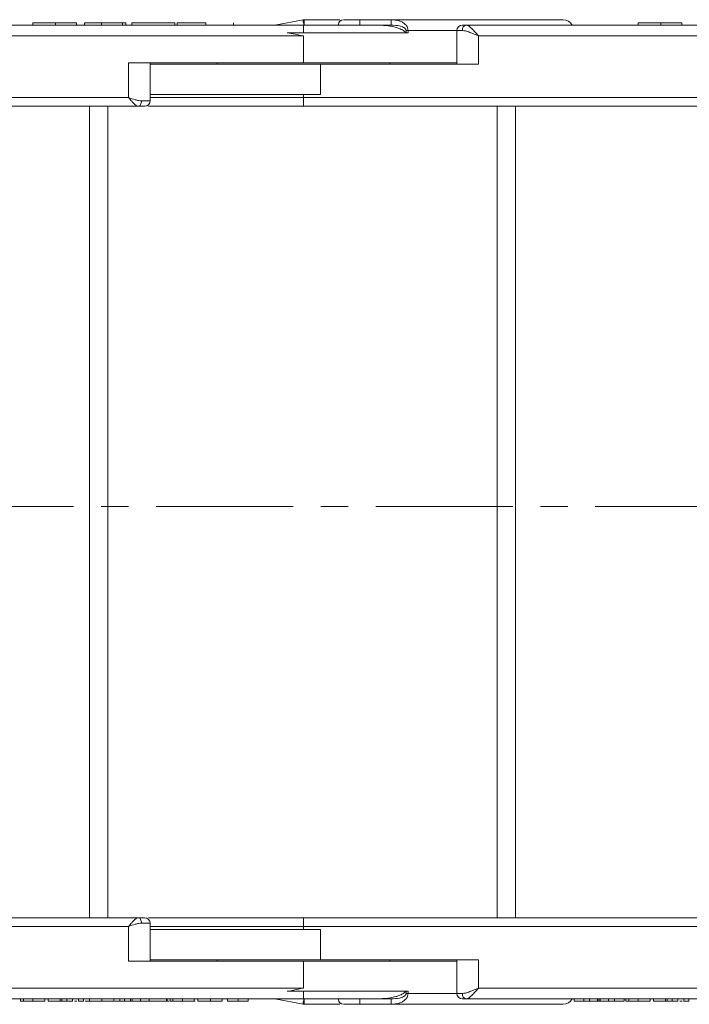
# Model space of a CAD drawing. Header units: millimetres. Extents: x 8853 to 11418, y 45 to 1005.
# Tile 177 of 256: x 11095 to 11157, y 263 to 354. Entities that reach past the tile are written whole.
import ezdxf

# ---------------------------------------------------------------- set-up
doc = ezdxf.new("R2010")
doc.units = ezdxf.units.MM
doc.linetypes.add('CENTERX2', pattern=[20.32, 12.7, -2.54, 2.54, -2.54])

msp = doc.modelspace()

# ---------------------------------------------------------------- linework, layer by layer
at = {"color": 7, "linetype": 'Continuous', "lineweight": 15}
for p, q in [((11121.176, 354.163), (11118.555, 353.671)), ((11126.439, 353.671), (11126.439, 354.171)), ((11129.334, 354.171), (11126.439, 354.171)), ((11129.334, 354.171), (11129.334, 353.671)), ((11121.222, 353.671), (11080.29, 353.671)), ((11096.192, 353.671), (11096.192, 353.871)), ((11098.278, 353.671), (11098.278, 353.871)), ((11100.218, 353.671), (11100.218, 353.871)), ((11100.967, 353.871), (11100.967, 353.671)), ((11102.525, 353.871), (11100.967, 353.871)), ((11102.525, 353.671), (11102.525, 353.871)), ((11104.473, 353.871), (11102.525, 353.871)), ((11104.473, 353.671), (11104.473, 353.871)), ((11104.798, 353.871), (11104.473, 353.871)), ((11104.798, 353.671), (11104.798, 353.871)), ((11105.352, 353.871), (11105.352, 353.671)), ((11109.313, 353.871), (11105.352, 353.871)), ((11109.313, 353.671), (11109.313, 353.871)), ((11109.543, 353.671), (11109.543, 353.871)), ((11112.193, 353.871), (11112.193, 353.671)), ((11114.737, 353.671), (11114.737, 353.871)), ((11121.222, 352.971), (11121.222, 353.671)), ((11127.777, 353.671), (11129.334, 353.671)), ((11130.712, 353.171), (11130.712, 352.971)), ((11130.712, 353.171), (11130.905, 353.171)), ((11130.905, 353.171), (11130.905, 352.971)), ((11135.408, 353.171), (11130.905, 353.171)), ((11135.408, 353.171), (11135.408, 350.071)), ((11135.917, 353.171), (11135.408, 353.171)), ((11177.222, 353.671), (11136.29, 353.671)), ((11152.192, 353.671), (11152.192, 353.871)), ((11154.278, 353.671), (11154.278, 353.871)), ((11156.218, 353.671), (11156.218, 353.871)), ((11081.408, 352.671), (11121.222, 352.671)), ((11130.905, 352.971), (11119.705, 352.971)), ((11121.222, 352.671), (11121.222, 350.171)), ((11137.408, 350.071), (11137.408, 352.671)), ((11137.408, 352.671), (11177.222, 352.671)), ((11105.037, 350.171), (11121.222, 350.171)), ((11105.037, 350.171), (11105.037, 346.971)), ((11107.037, 346.671), (11107.037, 350.171)), ((11122.784, 350.071), (11107.037, 350.071)), ((11113.222, 350.171), (11113.222, 350.071)), ((11121.222, 350.171), (11135.408, 350.171)), ((11122.784, 347.271), (11122.784, 350.071)), ((11122.784, 350.071), (11137.408, 350.071)), ((11129.222, 350.071), (11129.222, 350.171)), ((11105.037, 346.971), (11065.222, 346.971)), ((11107.037, 347.271), (11122.784, 347.271)), ((11121.222, 346.971), (11107.037, 346.971)), ((11121.222, 346.971), (11121.222, 347.271)), ((11161.037, 346.971), (11121.222, 346.971)), ((11121.222, 346.171), (11121.222, 346.971)), ((11105.937, 346.171), (11065.222, 346.171)), ((11101.425, 346.171), (11101.425, 271.171)), ((11103.125, 271.171), (11103.125, 346.171)), ((11107.037, 346.671), (11106.237, 346.671)), ((11161.937, 346.171), (11121.222, 346.171)), ((11139.125, 346.171), (11139.125, 271.171)), ((11140.825, 271.171), (11140.825, 346.171)), ((11065.222, 271.171), (11105.937, 271.171)), ((11065.222, 270.371), (11105.037, 270.371)), ((11105.037, 270.371), (11105.037, 267.171)), ((11107.037, 270.671), (11106.237, 270.671)), ((11107.037, 267.171), (11107.037, 270.671)), ((11107.037, 270.371), (11121.222, 270.371)), ((11121.222, 271.171), (11121.222, 270.371)), ((11121.222, 271.171), (11161.937, 271.171)), ((11121.222, 270.371), (11161.037, 270.371)), ((11121.222, 270.071), (11121.222, 270.371)), ((11122.784, 270.071), (11107.037, 270.071)), ((11122.784, 267.271), (11122.784, 270.071)), ((11121.222, 267.171), (11105.037, 267.171)), ((11107.037, 267.271), (11122.784, 267.271)), ((11113.222, 267.271), (11113.222, 267.171)), ((11121.222, 267.171), (11121.222, 264.671)), ((11135.408, 267.171), (11121.222, 267.171)), ((11137.408, 267.271), (11122.784, 267.271)), ((11129.222, 267.171), (11129.222, 267.271)), ((11135.408, 267.271), (11135.408, 264.171)), ((11137.408, 264.671), (11137.408, 267.271)), ((11121.222, 264.671), (11081.408, 264.671)), ((11119.705, 264.371), (11130.905, 264.371)), ((11121.222, 264.371), (11121.222, 263.671)), ((11130.712, 264.371), (11130.712, 264.171)), ((11130.905, 264.171), (11130.712, 264.171)), ((11130.905, 264.371), (11130.905, 264.171)), ((11130.905, 264.171), (11135.408, 264.171)), ((11135.408, 264.171), (11135.917, 264.171)), ((11177.222, 264.671), (11137.408, 264.671)), ((11080.29, 263.671), (11121.222, 263.671)), ((11095.041, 263.671), (11095.041, 263.471)), ((11095.308, 263.671), (11095.308, 263.471)), ((11096.197, 263.471), (11096.197, 263.671)), ((11097.284, 263.671), (11097.284, 263.471)), ((11097.615, 263.671), (11097.615, 263.471)), ((11098.717, 263.671), (11098.717, 263.471)), ((11098.872, 263.671), (11098.872, 263.471)), ((11098.872, 263.471), (11099.32, 263.471)), ((11099.32, 263.671), (11099.32, 263.471)), ((11099.32, 263.471), (11099.859, 263.471)), ((11099.859, 263.671), (11099.859, 263.471)), ((11100.023, 263.471), (11100.239, 263.471)), ((11100.414, 263.471), (11100.414, 263.671)), ((11100.414, 263.471), (11100.863, 263.471)), ((11100.863, 263.671), (11100.863, 263.471)), ((11101.419, 263.671), (11101.419, 263.471)), ((11102.573, 263.471), (11102.573, 263.671)), ((11103.662, 263.671), (11103.662, 263.471)), ((11103.735, 263.471), (11104.218, 263.471)), ((11104.218, 263.471), (11104.218, 263.671)), ((11104.218, 263.471), (11104.667, 263.471)), ((11104.667, 263.671), (11104.667, 263.471)), ((11104.667, 263.471), (11105.192, 263.471)), ((11105.222, 263.671), (11105.222, 263.471)), ((11105.222, 263.471), (11105.383, 263.471)), ((11105.383, 263.671), (11105.383, 263.471)), ((11106.128, 263.671), (11106.128, 263.471)), ((11106.95, 263.671), (11106.95, 263.471)), ((11108.543, 263.671), (11108.543, 263.471)), ((11108.599, 263.671), (11108.599, 263.471)), ((11108.599, 263.471), (11108.808, 263.471)), ((11108.874, 263.671), (11108.874, 263.471)), ((11109.142, 263.671), (11109.142, 263.471)), ((11110.03, 263.471), (11110.03, 263.671)), ((11111.117, 263.671), (11111.117, 263.471)), ((11111.117, 263.471), (11111.215, 263.471)), ((11111.449, 263.671), (11111.449, 263.471)), ((11112.603, 263.471), (11112.603, 263.671)), ((11113.692, 263.671), (11113.692, 263.471)), ((11114.203, 263.671), (11114.203, 263.471)), ((11115.166, 263.471), (11115.166, 263.671)), ((11116.088, 263.671), (11116.088, 263.471)), ((11118.555, 263.671), (11121.176, 263.18)), ((11126.439, 263.171), (11126.439, 263.671)), ((11126.439, 263.171), (11129.334, 263.171)), ((11129.334, 263.671), (11127.777, 263.671)), ((11129.334, 263.671), (11129.334, 263.171)), ((11136.29, 263.671), (11177.222, 263.671)), ((11146.267, 263.671), (11146.267, 263.471)), ((11146.267, 263.471), (11147.149, 263.471)), ((11147.149, 263.671), (11147.149, 263.471)), ((11147.149, 263.471), (11147.692, 263.471)), ((11147.692, 263.671), (11147.692, 263.471)), ((11147.692, 263.471), (11148.423, 263.471)), ((11148.423, 263.671), (11148.423, 263.471)), ((11148.533, 263.671), (11148.533, 263.471)), ((11148.666, 263.671), (11148.666, 263.471)), ((11148.666, 263.471), (11149.423, 263.471)), ((11149.423, 263.471), (11149.423, 263.671)), ((11149.423, 263.471), (11150.007, 263.471)), ((11150.007, 263.671), (11150.007, 263.471)), ((11150.007, 263.471), (11150.889, 263.471)), ((11150.889, 263.671), (11150.889, 263.471)), ((11151.041, 263.671), (11151.041, 263.471)), ((11151.308, 263.671), (11151.308, 263.471)), ((11152.197, 263.471), (11152.197, 263.671)), ((11153.284, 263.671), (11153.284, 263.471)), ((11153.615, 263.671), (11153.615, 263.471)), ((11154.717, 263.671), (11154.717, 263.471)), ((11154.872, 263.671), (11154.872, 263.471)), ((11154.872, 263.471), (11155.32, 263.471)), ((11155.32, 263.671), (11155.32, 263.471)), ((11155.32, 263.471), (11155.859, 263.471)), ((11155.859, 263.671), (11155.859, 263.471)), ((11156.023, 263.471), (11156.239, 263.471)), ((11156.414, 263.471), (11156.414, 263.671)), ((11156.414, 263.471), (11156.863, 263.471)), ((11156.863, 263.671), (11156.863, 263.471))]:
    msp.add_line(p, q, dxfattribs=at)
at = {"color": 1, "linetype": 'CENTERX2', "lineweight": 13}
msp.add_line((11242.199, 309.171), (10571.259, 309.171), dxfattribs=at)
at = {"color": 7, "linetype": 'Continuous', "lineweight": 15, "flags": 128}
for points in [[(11105.937, 346.171), (11105.995, 346.181), (11106.051, 346.209), (11106.103, 346.256), (11106.149, 346.318), (11106.186, 346.393), (11106.214, 346.48), (11106.231, 346.574), (11106.237, 346.671)], [(11105.937, 271.171), (11105.995, 271.162), (11106.051, 271.133), (11106.103, 271.087), (11106.149, 271.025), (11106.186, 270.949), (11106.214, 270.863), (11106.231, 270.769), (11106.237, 270.671)]]:
    msp.add_lwpolyline(points, dxfattribs=at)
at = {"color": 7, "linetype": 'Continuous', "lineweight": 15}
for centre, radius, start, end in [((11121.269, 353.671), 0.5, 90, 100.61966), ((11101.095, 353.796), 20.177, 359.64505, 1.06495), ((11124.939, 353.671), 0.5, 90, 180), ((11145.222, 353.171), 1, 30, 90), ((11135.908, 353.171), 0.5, 90, 180), ((11136.364, 353.227), 0.451, 99.5202, 187.08135), ((11106.537, 346.671), 0.5, 270, 0), ((11106.537, 270.671), 0.5, 0, 90), ((11135.908, 264.171), 0.5, 180, 270), ((11136.364, 264.116), 0.451, 172.91865, 260.4798), ((11121.269, 263.671), 0.5, 259.38034, 270), ((11101.095, 263.546), 20.177, 358.93505, 0.35495), ((11124.939, 263.671), 0.5, 180, 270), ((11145.222, 264.171), 1, 270, 330)]:
    msp.add_arc(centre, radius, start, end, dxfattribs=at)
for points, knots in [([(11121.272, 353.671), (11121.264, 353.712), (11121.25, 353.788), (11121.227, 353.909), (11121.207, 354.01), (11121.193, 354.085), (11121.181, 354.146), (11121.178, 354.156), (11121.176, 354.163)], [0, 0, 0, 0, 0.158364, 0.294648, 0.500171, 0.631321, 0.75836, 1, 1, 1, 1]), ([(11124.589, 354.171), (11124.4, 354.171), (11123.393, 354.171), (11122.221, 354.171), (11121.269, 354.171)], [0, 0, 0, 0, 0.187553, 1, 1, 1, 1]), ([(11126.439, 354.171), (11126.251, 354.171), (11125.959, 354.171), (11125.61, 354.171), (11125.371, 354.171), (11125.177, 354.171), (11124.991, 354.171), (11124.959, 354.171), (11124.939, 354.171)], [0, 0, 0, 0, 0.239443, 0.369607, 0.5, 0.630164, 0.760557, 1, 1, 1, 1]), ([(11129.334, 354.171), (11129.502, 354.162), (11129.839, 354.145), (11130.249, 354.008), (11130.541, 353.832), (11130.732, 353.653), (11130.875, 353.432), (11130.895, 353.256), (11130.905, 353.171)], [0, 0, 0, 0, 0.250219, 0.498674, 0.632025, 0.748832, 0.880189, 1, 1, 1, 1]), ([(11145.222, 354.171), (11145.172, 354.171), (11145.07, 354.171), (11144.232, 354.171), (11142.863, 354.171), (11140.933, 354.171), (11138.519, 354.171), (11135.709, 354.171), (11132.641, 354.171), (11130.423, 354.171), (11129.334, 354.171)], [0, 0, 0, 0, 0.119843, 0.244, 0.371208, 0.5, 0.628792, 0.756, 0.880157, 1, 1, 1, 1]), ([(11098.278, 353.871), (11098.145, 353.871), (11097.743, 353.871), (11097.164, 353.871), (11096.662, 353.871), (11096.34, 353.871), (11096.224, 353.871), (11096.198, 353.871), (11096.192, 353.871)], [0, 0, 0, 0, 0.128183, 0.387536, 0.549691, 0.711944, 0.938522, 1, 1, 1, 1]), ([(11100.218, 353.871), (11100.216, 353.871), (11100.21, 353.871), (11100.16, 353.871), (11099.928, 353.871), (11099.562, 353.871), (11099.013, 353.871), (11098.555, 353.871), (11098.278, 353.871)], [0, 0, 0, 0, 0.11362, 0.335894, 0.475067, 0.614217, 0.767404, 1, 1, 1, 1]), ([(11112.193, 353.871), (11112.06, 353.871), (11111.573, 353.871), (11110.845, 353.871), (11110.175, 353.871), (11109.758, 353.871), (11109.566, 353.871), (11109.55, 353.871), (11109.543, 353.871)], [0, 0, 0, 0, 0.095574, 0.349117, 0.516447, 0.683176, 0.865288, 1, 1, 1, 1]), ([(11130.691, 352.971), (11130.644, 353.019), (11130.549, 353.117), (11130.295, 353.273), (11129.931, 353.421), (11129.345, 353.565), (11128.622, 353.656), (11128.06, 353.666), (11127.777, 353.671)], [0, 0, 0, 0, 0.065491, 0.133589, 0.289109, 0.448973, 0.722973, 1, 1, 1, 1]), ([(11129.334, 353.671), (11129.593, 353.66), (11129.982, 353.643), (11130.419, 353.502), (11130.614, 353.373), (11130.686, 353.279), (11130.708, 353.217), (11130.711, 353.186), (11130.712, 353.171)], [0, 0, 0, 0, 0.497178, 0.747712, 0.873459, 0.94103, 0.970982, 1, 1, 1, 1]), ([(11137.408, 352.671), (11137.138, 352.788), (11136.72, 352.968), (11136.221, 353.14), (11136.012, 353.161), (11135.917, 353.171)], [0, 0, 0, 0, 0.498405, 0.772925, 1, 1, 1, 1]), ([(11136.29, 353.671), (11136.357, 353.654), (11136.501, 353.619), (11136.78, 353.369), (11137.09, 353.039), (11137.301, 352.794), (11137.408, 352.671)], [0, 0, 0, 0, 0.2343588, 0.4982155, 0.7484812, 1, 1, 1, 1]), ([(11154.278, 353.871), (11154.145, 353.871), (11153.743, 353.871), (11153.164, 353.871), (11152.662, 353.871), (11152.34, 353.871), (11152.224, 353.871), (11152.198, 353.871), (11152.192, 353.871)], [0, 0, 0, 0, 0.128183, 0.387536, 0.549691, 0.711944, 0.938522, 1, 1, 1, 1]), ([(11156.218, 353.871), (11156.216, 353.871), (11156.21, 353.871), (11156.16, 353.871), (11155.928, 353.871), (11155.562, 353.871), (11155.013, 353.871), (11154.555, 353.871), (11154.278, 353.871)], [0, 0, 0, 0, 0.11362, 0.335894, 0.475067, 0.614217, 0.767404, 1, 1, 1, 1]), ([(11121.222, 352.671), (11121.212, 352.673), (11120.706, 352.774), (11120.201, 352.874), (11119.705, 352.971)], [0, 0, 0, 0, 0.020442, 1, 1, 1, 1]), ([(11105.037, 346.971), (11105.246, 346.902), (11105.561, 346.797), (11105.961, 346.691), (11106.145, 346.678), (11106.237, 346.671)], [0, 0, 0, 0, 0.499561, 0.749316, 1, 1, 1, 1]), ([(11105.937, 346.171), (11105.879, 346.184), (11105.755, 346.212), (11105.544, 346.398), (11105.299, 346.656), (11105.134, 346.855), (11105.037, 346.971)], [0, 0, 0, 0, 0.234585, 0.49913, 0.707189, 1, 1, 1, 1]), ([(11105.937, 346.171), (11106.025, 346.171), (11106.202, 346.171), (11106.388, 346.171), (11106.514, 346.171), (11106.529, 346.171), (11106.537, 346.171)], [0, 0, 0, 0, 0.250098, 0.500005, 0.750098, 1, 1, 1, 1]), ([(11121.222, 346.171), (11119.747, 346.171), (11116.708, 346.171), (11112.974, 346.171), (11110.082, 346.171), (11108.221, 346.171), (11107.244, 346.171), (11106.887, 346.171)], [0, 0, 0, 0, 0.287049, 0.591292, 0.749924, 0.90859, 1, 1, 1, 1]), ([(11105.037, 270.371), (11105.134, 270.488), (11105.299, 270.687), (11105.544, 270.945), (11105.755, 271.131), (11105.879, 271.158), (11105.937, 271.171)], [0, 0, 0, 0, 0.2927896, 0.5008698, 0.7654034, 1, 1, 1, 1]), ([(11105.037, 270.371), (11105.246, 270.441), (11105.561, 270.546), (11105.961, 270.651), (11106.145, 270.665), (11106.237, 270.671)], [0, 0, 0, 0, 0.499561, 0.749316, 1, 1, 1, 1]), ([(11106.537, 271.171), (11106.529, 271.171), (11106.514, 271.171), (11106.388, 271.171), (11106.202, 271.171), (11106.025, 271.171), (11105.937, 271.171)], [0, 0, 0, 0, 0.250098, 0.500005, 0.750098, 1, 1, 1, 1]), ([(11106.887, 271.171), (11107.244, 271.171), (11108.221, 271.171), (11110.082, 271.171), (11112.974, 271.171), (11116.708, 271.171), (11119.747, 271.171), (11121.222, 271.171)], [0, 0, 0, 0, 0.0914101, 0.2500422, 0.4087084, 0.7129513, 1, 1, 1, 1]), ([(11121.222, 264.671), (11121.212, 264.669), (11120.911, 264.609), (11120.405, 264.508), (11119.91, 264.411), (11119.705, 264.371)], [0, 0, 0, 0, 0.02044, 0.595757, 1, 1, 1, 1]), ([(11127.777, 263.671), (11128.11, 263.678), (11128.782, 263.693), (11129.547, 263.813), (11130.058, 263.972), (11130.307, 264.08), (11130.527, 264.207), (11130.636, 264.316), (11130.691, 264.371)], [0, 0, 0, 0, 0.3267332, 0.6580016, 0.7533566, 0.8496275, 0.9236027, 1, 1, 1, 1]), ([(11130.905, 264.171), (11130.895, 264.087), (11130.875, 263.91), (11130.732, 263.69), (11130.541, 263.511), (11130.249, 263.334), (11129.839, 263.198), (11129.502, 263.18), (11129.334, 263.171)], [0, 0, 0, 0, 0.119802, 0.251168, 0.367952, 0.501326, 0.749781, 1, 1, 1, 1]), ([(11130.712, 264.171), (11130.711, 264.156), (11130.708, 264.126), (11130.686, 264.063), (11130.614, 263.969), (11130.419, 263.841), (11129.982, 263.7), (11129.593, 263.683), (11129.334, 263.671)], [0, 0, 0, 0, 0.02892, 0.058841, 0.126521, 0.252272, 0.502811, 1, 1, 1, 1]), ([(11135.917, 264.171), (11136.012, 264.181), (11136.221, 264.203), (11136.72, 264.374), (11137.138, 264.555), (11137.408, 264.671)], [0, 0, 0, 0, 0.2270668, 0.5015953, 1, 1, 1, 1]), ([(11137.408, 264.671), (11137.301, 264.549), (11137.09, 264.304), (11136.78, 263.974), (11136.501, 263.724), (11136.357, 263.688), (11136.29, 263.671)], [0, 0, 0, 0, 0.251519, 0.501784, 0.765632, 1, 1, 1, 1]), ([(11095.308, 263.471), (11095.27, 263.471), (11095.192, 263.471), (11095.11, 263.471), (11095.059, 263.471), (11095.043, 263.471), (11095.041, 263.471), (11095.041, 263.471)], [0, 0, 0, 0, 0.228036, 0.461347, 0.689746, 0.923403, 1, 1, 1, 1]), ([(11096.197, 263.471), (11096.13, 263.471), (11095.995, 263.471), (11095.797, 263.471), (11095.61, 263.471), (11095.471, 263.471), (11095.373, 263.471), (11095.33, 263.471), (11095.308, 263.471)], [0, 0, 0, 0, 0.195914, 0.39631, 0.592972, 0.797743, 0.898464, 1, 1, 1, 1]), ([(11096.197, 263.471), (11096.332, 263.471), (11096.578, 263.471), (11096.898, 263.471), (11097.125, 263.471), (11097.248, 263.471), (11097.274, 263.471), (11097.284, 263.471)], [0, 0, 0, 0, 0.2483792, 0.4510276, 0.6537324, 0.857674, 1, 1, 1, 1]), ([(11097.615, 263.471), (11097.699, 263.471), (11097.952, 263.471), (11098.251, 263.471), (11098.536, 263.471), (11098.656, 263.471), (11098.717, 263.471)], [0, 0, 0, 0, 0.165203, 0.496137, 0.746721, 1, 1, 1, 1]), ([(11098.717, 263.471), (11098.734, 263.471), (11098.768, 263.471), (11098.803, 263.471), (11098.828, 263.471), (11098.847, 263.471), (11098.861, 263.471), (11098.868, 263.471), (11098.872, 263.471)], [0, 0, 0, 0, 0.2071281, 0.4145788, 0.5606565, 0.706858, 0.8533975, 1, 1, 1, 1]), ([(11101.038, 263.471), (11101.14, 263.471), (11101.4, 263.471), (11101.555, 263.471), (11101.574, 263.471), (11101.582, 263.471)], [0, 0, 0, 0, 0.271792, 0.69037, 1, 1, 1, 1]), ([(11101.419, 263.471), (11101.432, 263.471), (11101.458, 263.471), (11101.685, 263.471), (11101.986, 263.471), (11102.296, 263.471), (11102.497, 263.471), (11102.573, 263.471)], [0, 0, 0, 0, 0.228572, 0.459007, 0.660095, 0.870765, 1, 1, 1, 1]), ([(11102.573, 263.471), (11102.709, 263.471), (11102.96, 263.471), (11103.283, 263.471), (11103.515, 263.471), (11103.63, 263.471), (11103.654, 263.471), (11103.662, 263.471)], [0, 0, 0, 0, 0.249595, 0.46063, 0.671469, 0.886859, 1, 1, 1, 1]), ([(11105.383, 263.471), (11105.446, 263.471), (11105.572, 263.471), (11105.726, 263.471), (11105.849, 263.471), (11105.944, 263.471), (11106.037, 263.471), (11106.098, 263.471), (11106.128, 263.471)], [0, 0, 0, 0, 0.237022, 0.475091, 0.605871, 0.736859, 0.868386, 1, 1, 1, 1]), ([(11106.128, 263.471), (11106.189, 263.471), (11106.312, 263.471), (11106.477, 263.471), (11106.616, 263.471), (11106.726, 263.471), (11106.838, 263.471), (11106.912, 263.471), (11106.95, 263.471)], [0, 0, 0, 0, 0.236029, 0.474761, 0.60501, 0.7357, 0.867655, 1, 1, 1, 1]), ([(11106.95, 263.471), (11107.084, 263.471), (11107.386, 263.471), (11107.825, 263.471), (11108.194, 263.471), (11108.483, 263.471), (11108.52, 263.471), (11108.543, 263.471)], [0, 0, 0, 0, 0.150098, 0.337156, 0.525352, 0.708308, 1, 1, 1, 1]), ([(11109.142, 263.471), (11109.103, 263.471), (11109.025, 263.471), (11108.944, 263.471), (11108.893, 263.471), (11108.876, 263.471), (11108.874, 263.471), (11108.874, 263.471)], [0, 0, 0, 0, 0.228036, 0.461347, 0.689746, 0.923403, 1, 1, 1, 1]), ([(11110.03, 263.471), (11109.963, 263.471), (11109.828, 263.471), (11109.63, 263.471), (11109.443, 263.471), (11109.304, 263.471), (11109.207, 263.471), (11109.163, 263.471), (11109.142, 263.471)], [0, 0, 0, 0, 0.195914, 0.39631, 0.592972, 0.797743, 0.898464, 1, 1, 1, 1]), ([(11110.03, 263.471), (11110.166, 263.471), (11110.412, 263.471), (11110.731, 263.471), (11110.958, 263.471), (11111.081, 263.471), (11111.107, 263.471), (11111.117, 263.471)], [0, 0, 0, 0, 0.2483792, 0.4510276, 0.6537324, 0.857674, 1, 1, 1, 1]), ([(11111.449, 263.471), (11111.462, 263.471), (11111.488, 263.471), (11111.715, 263.471), (11112.016, 263.471), (11112.326, 263.471), (11112.527, 263.471), (11112.603, 263.471)], [0, 0, 0, 0, 0.228572, 0.459007, 0.660095, 0.870765, 1, 1, 1, 1]), ([(11112.603, 263.471), (11112.739, 263.471), (11112.99, 263.471), (11113.313, 263.471), (11113.545, 263.471), (11113.66, 263.471), (11113.684, 263.471), (11113.692, 263.471)], [0, 0, 0, 0, 0.249595, 0.46063, 0.671469, 0.886859, 1, 1, 1, 1]), ([(11114.203, 263.471), (11114.206, 263.471), (11114.213, 263.471), (11114.315, 263.471), (11114.52, 263.471), (11114.773, 263.471), (11114.999, 263.471), (11115.141, 263.471), (11115.166, 263.471)], [0, 0, 0, 0, 0.230985, 0.464973, 0.609952, 0.754605, 0.955682, 1, 1, 1, 1]), ([(11115.166, 263.471), (11115.302, 263.471), (11115.524, 263.471), (11115.797, 263.471), (11115.976, 263.471), (11116.079, 263.471), (11116.085, 263.471), (11116.088, 263.471)], [0, 0, 0, 0, 0.257051, 0.4188059, 0.5813296, 0.7801411, 1, 1, 1, 1]), ([(11121.176, 263.18), (11121.178, 263.186), (11121.181, 263.197), (11121.193, 263.258), (11121.207, 263.333), (11121.227, 263.433), (11121.25, 263.555), (11121.264, 263.631), (11121.272, 263.671)], [0, 0, 0, 0, 0.24166, 0.368694, 0.499829, 0.705384, 0.84166, 1, 1, 1, 1]), ([(11121.269, 263.171), (11122.221, 263.171), (11123.393, 263.171), (11124.4, 263.171), (11124.589, 263.171)], [0, 0, 0, 0, 0.812447, 1, 1, 1, 1]), ([(11124.939, 263.171), (11124.959, 263.171), (11124.991, 263.171), (11125.177, 263.171), (11125.371, 263.171), (11125.61, 263.171), (11125.959, 263.171), (11126.251, 263.171), (11126.439, 263.171)], [0, 0, 0, 0, 0.239443, 0.369607, 0.5, 0.630164, 0.760557, 1, 1, 1, 1]), ([(11129.334, 263.171), (11130.423, 263.171), (11132.641, 263.171), (11135.709, 263.171), (11138.519, 263.171), (11140.933, 263.171), (11142.863, 263.171), (11144.232, 263.171), (11145.07, 263.171), (11145.172, 263.171), (11145.222, 263.171)], [0, 0, 0, 0, 0.119843, 0.244, 0.371208, 0.5, 0.628792, 0.756, 0.880157, 1, 1, 1, 1]), ([(11148.423, 263.471), (11148.432, 263.471), (11148.451, 263.471), (11148.478, 263.471), (11148.501, 263.471), (11148.52, 263.471), (11148.529, 263.471), (11148.533, 263.471)], [0, 0, 0, 0, 0.249998, 0.499996, 0.75, 0.874999, 1, 1, 1, 1]), ([(11148.533, 263.471), (11148.542, 263.471), (11148.56, 263.471), (11148.592, 263.471), (11148.627, 263.471), (11148.653, 263.471), (11148.666, 263.471)], [0, 0, 0, 0, 0.209513, 0.419031, 0.709515, 1, 1, 1, 1]), ([(11151.308, 263.471), (11151.27, 263.471), (11151.192, 263.471), (11151.11, 263.471), (11151.059, 263.471), (11151.043, 263.471), (11151.041, 263.471), (11151.041, 263.471)], [0, 0, 0, 0, 0.228036, 0.461347, 0.689746, 0.923403, 1, 1, 1, 1]), ([(11152.197, 263.471), (11152.13, 263.471), (11151.995, 263.471), (11151.797, 263.471), (11151.61, 263.471), (11151.471, 263.471), (11151.373, 263.471), (11151.33, 263.471), (11151.308, 263.471)], [0, 0, 0, 0, 0.195914, 0.39631, 0.592972, 0.797743, 0.898464, 1, 1, 1, 1]), ([(11152.197, 263.471), (11152.332, 263.471), (11152.578, 263.471), (11152.898, 263.471), (11153.125, 263.471), (11153.248, 263.471), (11153.274, 263.471), (11153.284, 263.471)], [0, 0, 0, 0, 0.2483792, 0.4510276, 0.6537324, 0.857674, 1, 1, 1, 1]), ([(11153.615, 263.471), (11153.699, 263.471), (11153.952, 263.471), (11154.251, 263.471), (11154.536, 263.471), (11154.656, 263.471), (11154.717, 263.471)], [0, 0, 0, 0, 0.165203, 0.496137, 0.746721, 1, 1, 1, 1]), ([(11154.717, 263.471), (11154.734, 263.471), (11154.768, 263.471), (11154.803, 263.471), (11154.828, 263.471), (11154.847, 263.471), (11154.861, 263.471), (11154.868, 263.471), (11154.872, 263.471)], [0, 0, 0, 0, 0.2071281, 0.4145788, 0.5606565, 0.706858, 0.8533975, 1, 1, 1, 1])]:
    msp.add_open_spline(points, degree=3, knots=knots, dxfattribs=at)
for points in [[(11121.222, 353.671), (11122.33, 353.671), (11124.547, 353.671), (11126.7, 353.671), (11127.777, 353.671)], [(11135.908, 353.671), (11135.925, 353.671), (11135.96, 353.671), (11136.18, 353.671), (11136.29, 353.671)], [(11127.777, 263.671), (11126.7, 263.671), (11124.547, 263.671), (11122.33, 263.671), (11121.222, 263.671)], [(11136.29, 263.671), (11136.18, 263.671), (11135.96, 263.671), (11135.925, 263.671), (11135.908, 263.671)]]:
    msp.add_open_spline(points, degree=3, dxfattribs=at)

doc.saveas('drawing.dxf')
